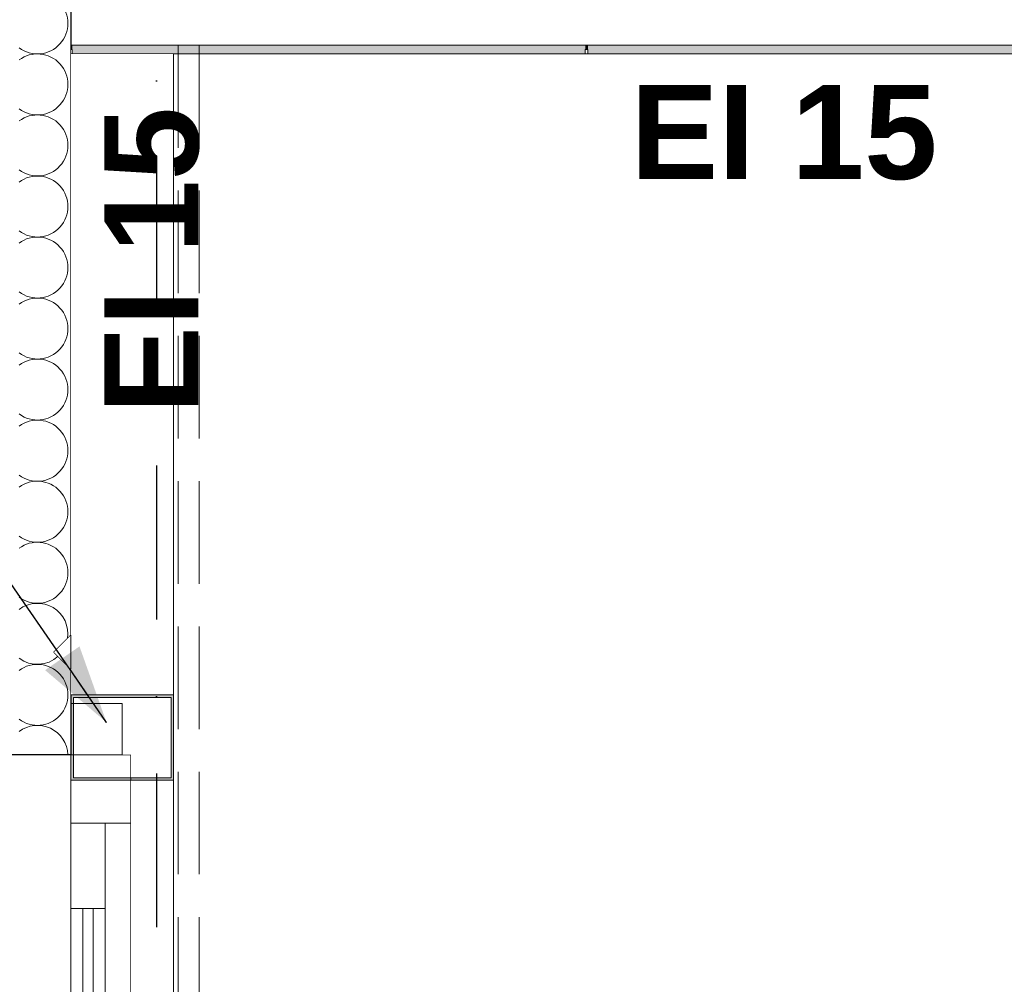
# Model space of a CAD drawing. Header units: millimetres. Extents: x -12989 to 381814, y -50461 to 30884.
# Tile 37 of 111: x 363625 to 364777, y -44049 to -42921. Entities that reach past the tile are written whole.
import ezdxf
from ezdxf.enums import TextEntityAlignment as Align

# ---------------------------------------------------------------- set-up
doc = ezdxf.new("R2010")
doc.units = ezdxf.units.MM
doc.header["$MEASUREMENT"] = 0
for name, pattern in [('Krawędzie ukryte', [170, 120, -50]), ('Kropki i Kreski', [360, 180, -90, 0, -90]), ('Wipeout_Contour', [1000, 0, -1000])]:
    doc.linetypes.add(name, pattern=pattern)
for name, color, linetype, lineweight in [('0_Nr_pióra__1', 7, 'Continuous', 13), ('A_WN_SUFITY_Nr_pióra__2', 7, 'Continuous', 13), ('A_WN_SUFITY_Nr_pióra__49', 7, 'Continuous', 15), ('AS_Belki.Import IFC_Nr_pióra__1', 7, 'Continuous', 13), ('AS_Belki.Import IFC_Nr_pióra__88', 7, 'Continuous', 13), ('Nowe_A__SCIANY_Nr_pióra__27', 7, 'Continuous', 25), ('Nowe_A_OZN_ODNOSNIKI_Nr_pióra__85', 7, 'Continuous', 13), ('Nowe_A_WYM_Nr_pióra__1', 7, 'Continuous', 13), ('Nowe_A_WYM_Nr_pióra__45', 7, 'Continuous', 15), ('Nowe_A_WYM_Nr_pióra__85', 7, 'Continuous', 13), ('Nowe_Drzwi Archicad_Nr_pióra__23', 7, 'Continuous', 15), ('Nowe_Drzwi Archicad_Nr_pióra__3', 7, 'Continuous', 13), ('Nowe_Warstwa IFC.Import IFC_Nr_pióra__1', 7, 'Continuous', 13), ('Nowe_Warstwa IFC.Import IFC_Nr_pióra__25', 7, 'Continuous', 25)]:
    doc.layers.add(name, color=color, linetype=linetype, lineweight=lineweight)
for name, color, linetype in [('A_WN_SUFITY', 7, 'Continuous'), ('AS_Belki.Import IFC', 7, 'Continuous'), ('Nowe_04-ŚCIANY DZIAŁOWE', 7, 'Continuous'), ('Nowe_A__SCIANY', 7, 'Continuous'), ('Nowe_A_WYM', 7, 'Continuous'), ('Nowe_Drzwi Archicad', 7, 'Continuous'), ('Nowe_Warstwa IFC.Import IFC', 7, 'Continuous')]:
    doc.layers.add(name, color=color, linetype=linetype)
doc.layers.add('Nowe_A__SCIANY_Nr_pióra__174', color=7, linetype='Continuous', lineweight=5, true_color=0x6a6a6a)
doc.layers.add('Nowe_A_OZN_OPIS_Nr_pióra__17', color=7, linetype='Continuous', lineweight=13, true_color=0xde1212)
doc.styles.add('STYL_AUTOMATYCZNY_1', font='arial.ttf')
doc.styles.add('STYL_AUTOMATYCZNY_2', font='arial.ttf')
doc.styles.add('STYL_AUTOMATYCZNY_4', font='arial.ttf')
doc.dimstyles.new('STYL_AUTOMATYCZNY__2', dxfattribs={"dimtxt": 139.999998, "dimasz": 57, "dimexe": 0.18, "dimexo": 0.0625, "dimgap": 0, "dimtad": 1, "dimdec": 0, "dimlfac": 0.1, "dimzin": 0, "dimdsep": 46, "dimtxsty": 'STYL_AUTOMATYCZNY_4', "dimblk": 'ARROWHEAD_6', "dimblk1": 'ARROWHEAD_6', "dimblk2": 'ARROWHEAD_6', "dimcen": 0.09, "dimse1": 1, "dimse2": 1, "dimclrd": 7, "dimclre": 7, "dimclrt": 7, "dimadec": 0, "dimazin": 0, "dimtfac": 1, "dimtdec": 4, "dimtmove": 0, "dimatfit": 3, "dimfxl": 0, "dimtolj": 1, "dimtzin": 0, "dimarcsym": 0})
doc.dimstyles.new('STYL_AUTOMATYCZNY__3', dxfattribs={"dimtxt": 0.18, "dimasz": 91.2, "dimexe": 0.18, "dimexo": 0.0625, "dimgap": 0, "dimtad": 0, "dimtih": 1, "dimtoh": 1, "dimdec": 4, "dimzin": 0, "dimdsep": 46, "dimcen": 0.09, "dimadec": 0, "dimazin": 0, "dimtfac": 1, "dimtdec": 4, "dimtmove": 0, "dimatfit": 3, "dimldrblk": 'ARROWHEAD_5', "dimfxl": 0, "dimtolj": 1, "dimtzin": 0, "dimarcsym": 0})

# ---------------------------------------------------------------- blocks, each defined once
blk = doc.blocks.new('*X9', base_point=(363535.4, -45960.6))
at = {"layer": 'Nowe_A__SCIANY_Nr_pióra__174', "color": 251, "linetype": 'Continuous', "lineweight": 5, "true_color": 0x6a6a6a}
for centre, start, end in [((363646.1, -42924.9), 233.1301, 126.8699), ((363646.1, -42996.3), 233.1301, 126.8699), ((363646.1, -43067.7), 233.1301, 126.8699), ((363646.1, -43139.2), 233.1301, 126.8699), ((363646.1, -43210.6), 233.1301, 126.8699), ((363646.1, -43282), 233.1301, 126.8699), ((363646.1, -43353.4), 233.1301, 126.8699), ((363646.1, -43424.9), 233.1301, 126.8699), ((363646.1, -43496.3), 233.1301, 126.8699), ((363646.1, -43567.7), 233.1301, 126.8699), ((363646.1, -43639.2), 351.2832, 126.8699), ((363646.1, -43639.2), 233.1301, 312.5684), ((363646.1, -43710.6), 233.1301, 126.8699), ((363646.1, -43782), 2.2924, 126.8699)]:
    blk.add_arc(centre, 35.7, start, end, dxfattribs=at)
blk = doc.blocks.new('ElemPrzekroju_1_1', base_point=(363535.4, -45960.6))
at = {"color": 254, "linetype": 'Wipeout_Contour', "lineweight": 0, "ltscale": 10259356.83937414}
blk.add_wipeout([(363535.4, -43780.6), (363535.4, -44640.6), (363555.4, -44660.6), (363535.4, -44680.6), (363535.4, -45640.6), (363555.4, -45660.6), (363665.4, -45660.6), (363685.4, -45640.6), (363685.4, -45087.6), (363685.3, -45087.6), (363675.4, -45087.6), (363675.4, -45033.6), (363685.4, -45033.6), (363685.4, -44987.6), (363675.4, -44987.6), (363675.4, -44970.6), (363630.4, -44970.6), (363623.3, -44967.7), (363620.4, -44960.6), (363623.3, -44953.5), (363630.4, -44950.6), (363675.4, -44950.6), (363675.4, -44933.6), (363685.4, -44933.6), (363685.4, -44680.6), (363665.4, -44660.6), (363685.4, -44640.6), (363685.4, -43780.6)], dxfattribs=at).dxf.layer = 'Nowe_A__SCIANY'
at = {"color": 254, "linetype": 'Wipeout_Contour', "lineweight": 0, "ltscale": 10249256.41811117}
blk.add_wipeout([(363685.4, -40640.6), (363685.4, -40064.8), (363535.4, -40104.9), (363535.4, -40640.6), (363555.4, -40660.6), (363535.4, -40680.6), (363535.4, -41640.6), (363555.4, -41660.6), (363535.4, -41680.6), (363535.4, -42640.6), (363555.4, -42660.6), (363535.4, -42680.6), (363535.4, -43640.6), (363555.4, -43660.6), (363535.4, -43680.6), (363535.4, -43780.6), (363685.4, -43780.6), (363685.4, -43680.6), (363665.4, -43660.6), (363685.4, -43640.6), (363685.4, -42680.6), (363665.4, -42660.6), (363685.4, -42640.6), (363685.4, -41680.6), (363665.4, -41660.6), (363685.4, -41640.6), (363685.4, -40680.6), (363665.4, -40660.6)], dxfattribs=at).dxf.layer = 'Nowe_A__SCIANY'
at = {"layer": 'Nowe_A__SCIANY_Nr_pióra__27', "color": 7, "linetype": 'Continuous', "lineweight": 25}
for p, q in [((363685.4, -42960.6), (363685.4, -43640.6)), ((363685.4, -43640.6), (363665.4, -43660.6)), ((363665.4, -43660.6), (363685.4, -43680.6)), ((363685.4, -43680.6), (363685.4, -43710.6)), ((363685.4, -43710.6), (363685.4, -43780.6)), ((363685.4, -43780.6), (363535.4, -43780.6))]:
    blk.add_line(p, q, dxfattribs=at)
at = {"layer": 'Nowe_A__SCIANY_Nr_pióra__27', "color": 7, "linetype": 'Continuous', "lineweight": 25, "flags": 128}
blk.add_lwpolyline([(363685.4, -42910.6), (363685.4, -42950.6), (363685.4, -42955.6), (363685.4, -42960.6)], dxfattribs=at)
at = {"layer": 'Nowe_A__SCIANY', "lineweight": 0}
blk.add_blockref('*X9', (363535.4, -45960.6), dxfattribs=at)
blk = doc.blocks.new('ElemPrzekroju_4_1', base_point=(363535.4, -45960.6))
at = {"color": 254, "linetype": 'Wipeout_Contour', "lineweight": 0, "ltscale": 1464857.761742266}
blk.add_wipeout([(363685.4, -42955.6), (363685.4, -42960.6), (363686.9, -42960.6), (363686.9, -42955.6)], dxfattribs=at).dxf.layer = 'Nowe_04-ŚCIANY DZIAŁOWE'
at = {"color": 254, "linetype": 'Wipeout_Contour', "lineweight": 0, "ltscale": 10660323.055703}
blk.add_wipeout([(364286.9, -42960.6), (363805.4, -42960.6), (363805.4, -45660.6), (363818.5, -45660.6), (363818.5, -45960.6), (365405.4, -45960.6), (365385.4, -45940.6), (365385.4, -44980.6), (365395.4, -44970.6), (365370.4, -44970.6), (365363.3, -44967.7), (365360.4, -44960.6), (365363.3, -44953.5), (365370.4, -44950.6), (365395.4, -44950.6), (365385.4, -44940.6), (365385.4, -43980.6), (365405.4, -43960.6), (365385.4, -43940.6), (365385.4, -42980.6), (365405.4, -42960.6), (364892.9, -42960.6), (364892.9, -42955.6), (364891.4, -42955.6), (364889.9, -42955.6), (364889.9, -42960.6), (364289.9, -42960.6), (364289.9, -42955.6), (364286.9, -42955.6)], dxfattribs=at).dxf.layer = 'Nowe_04-ŚCIANY DZIAŁOWE'
at = {"color": 254, "linetype": 'Wipeout_Contour', "lineweight": 0, "ltscale": 1098869.943816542}
blk.add_wipeout([(363685.4, -43640.6), (363665.4, -43660.6), (363685.4, -43680.6)], dxfattribs=at).dxf.layer = 'Nowe_04-ŚCIANY DZIAŁOWE'
blk = doc.blocks.new('ElemPrzekroju_6_1', base_point=(363535.4, -45960.6))
at = {"color": 254, "linetype": 'Wipeout_Contour', "lineweight": 0, "ltscale": 1465395.762963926}
blk.add_wipeout([(363688.4, -43780.6), (363688.4, -43807.6), (363755.4, -43807.6), (363755.4, -43780.6)], dxfattribs=at).dxf.layer = 'Nowe_Drzwi Archicad'
at = {"color": 254, "linetype": 'Wipeout_Contour', "lineweight": 0, "ltscale": 2198766.280141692}
blk.add_wipeout([(363755.4, -43860.6), (363725.4, -43860.6), (363725.4, -44933.6), (363735.4, -44933.6), (363735.4, -44950.6), (363755.4, -44950.6)], dxfattribs=at).dxf.layer = 'Nowe_Drzwi Archicad'
at = {"layer": 'Nowe_Drzwi Archicad_Nr_pióra__23', "color": 7, "linetype": 'Continuous', "lineweight": 15}
blk.add_line((363755.4, -43780.6), (363685.4, -43780.6), dxfattribs=at)
at = {"color": 254, "linetype": 'Wipeout_Contour', "lineweight": 0, "ltscale": 1465863.187489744}
blk.add_wipeout([(363685.4, -43960.6), (363685.4, -45810.6), (363725.4, -45810.6), (363725.4, -43960.6)], dxfattribs=at).dxf.layer = 'Nowe_Drzwi Archicad'
at = {"layer": 'Nowe_Drzwi Archicad_Nr_pióra__3', "color": 7, "linetype": 'Continuous', "lineweight": 13}
blk.add_line((363685.3, -43985.6), (363685.3, -44062.5), dxfattribs=at)
at = {"color": 254, "linetype": 'Wipeout_Contour', "lineweight": 0, "ltscale": 1465386.030049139}
blk.add_wipeout([(363685.4, -43960.6), (363725.4, -43960.6), (363725.4, -43860.6), (363685.4, -43860.6)], dxfattribs=at).dxf.layer = 'Nowe_Drzwi Archicad'
at = {"layer": 'Nowe_Drzwi Archicad_Nr_pióra__3', "color": 7, "linetype": 'Continuous', "lineweight": 13}
for p, q in [((363685.4, -43960.6), (363685.4, -45810.6)), ((363725.4, -43960.6), (363685.4, -43960.6)), ((363699.4, -43960.6), (363699.4, -45810.6)), ((363711.4, -45810.6), (363711.4, -43960.6)), ((363725.4, -43960.6), (363725.4, -45810.6))]:
    blk.add_line(p, q, dxfattribs=at)
at = {"color": 254, "linetype": 'Wipeout_Contour', "lineweight": 0, "ltscale": 1465409.661711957}
blk.add_wipeout([(363685.4, -43860.6), (363755.4, -43860.6), (363755.4, -43810.6), (363685.4, -43810.6)], dxfattribs=at).dxf.layer = 'Nowe_Drzwi Archicad'
at = {"layer": 'Nowe_Drzwi Archicad_Nr_pióra__23', "color": 7, "linetype": 'Continuous', "lineweight": 15}
blk.add_line((363755.4, -43780.6), (363755.4, -43860.6), dxfattribs=at)
at = {"layer": 'Nowe_Drzwi Archicad_Nr_pióra__23', "color": 7, "linetype": 'Continuous', "lineweight": 15, "flags": 128}
for points in [[(363685.4, -43780.6), (363685.4, -43810.6), (363685.4, -43860.6)], [(363755.4, -43860.6), (363725.4, -43860.6), (363685.4, -43860.6)]]:
    blk.add_lwpolyline(points, dxfattribs=at)
at = {"layer": 'Nowe_Drzwi Archicad_Nr_pióra__3', "color": 7, "linetype": 'Continuous', "lineweight": 13}
for p, q in [((363685.3, -43860.6), (363685.3, -43937.5)), ((363685.4, -43860.6), (363685.4, -43960.6)), ((363725.4, -43860.6), (363725.4, -43960.6)), ((363725.5, -43860.6), (363725.5, -44585.2)), ((363755.4, -44950.6), (363755.4, -43860.6))]:
    blk.add_line(p, q, dxfattribs=at)
blk = doc.blocks.new('ElemPrzekroju_35_1', base_point=(363535.4, -45960.6))
at = {"layer": 'A_WN_SUFITY_Nr_pióra__49', "color": 7, "linetype": 'Continuous', "lineweight": 15}
for p, q in [((363686.9, -42960.6), (363685.4, -42960.6)), ((364286.9, -42960.6), (363686.9, -42960.6)), ((364289.9, -42960.6), (364286.9, -42960.6)), ((364889.9, -42960.6), (364289.9, -42960.6))]:
    blk.add_line(p, q, dxfattribs=at)
blk = doc.blocks.new('ElemPrzekroju_36_1', base_point=(363535.4, -45960.6))
at = {"layer": 'A_WN_SUFITY', "linetype": 'Continuous', "lineweight": 0, "true_color": 0x000000}
for points in [[(363685.4, -42950.6), (363685.4, -42955.6), (363686.9, -42955.6), (363686.9, -42950.6)], [(363686.9, -42950.6), (363686.9, -42960.6), (364286.9, -42960.6), (364286.9, -42950.6)], [(364288.4, -42950.6), (364286.9, -42950.6), (364286.9, -42955.6), (364288.4, -42955.6)], [(364288.4, -42950.6), (364288.4, -42955.6), (364289.9, -42955.6), (364289.9, -42950.6)], [(364289.9, -42950.6), (364289.9, -42960.6), (364889.9, -42960.6), (364889.9, -42950.6)]]:
    blk.add_hatch(color=18, dxfattribs=at).paths.add_polyline_path(points)
at = {"layer": 'A_WN_SUFITY_Nr_pióra__2', "color": 7, "linetype": 'Continuous', "lineweight": 13}
for p, q in [((363686.9, -42955.6), (363685.4, -42955.6)), ((363686.9, -42955.6), (363686.9, -42960.6)), ((364286.9, -42955.6), (364286.9, -42960.6)), ((364289.9, -42955.6), (364289.9, -42960.6))]:
    blk.add_line(p, q, dxfattribs=at)
at = {"layer": 'A_WN_SUFITY_Nr_pióra__2', "color": 7, "linetype": 'Continuous', "lineweight": 13, "flags": 128}
for points in [[(367301.9, -42950.6), (366701.9, -42950.6), (366700.4, -42950.6), (366698.9, -42950.6), (366098.9, -42950.6), (366097.4, -42950.6), (366095.9, -42950.6), (365495.9, -42950.6), (365494.4, -42950.6), (365492.9, -42950.6), (364892.9, -42950.6), (364891.4, -42950.6), (364889.9, -42950.6), (364289.9, -42950.6), (364288.4, -42950.6), (364286.9, -42950.6), (363686.9, -42950.6), (363685.4, -42950.6)], [(364289.9, -42955.6), (364288.4, -42955.6), (364286.9, -42955.6)]]:
    blk.add_lwpolyline(points, dxfattribs=at)
blk = doc.blocks.new('ElemPrzekroju_92_1', base_point=(363535.4, -45960.6))
at = {"color": 254, "linetype": 'Wipeout_Contour', "lineweight": 0, "ltscale": 1465271.750659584}
blk.add_wipeout([(363685.4, -42960.6), (363685.4, -43710.6), (363805.4, -43710.6), (363805.4, -42960.6)], dxfattribs=at).dxf.layer = 'AS_Belki.Import IFC'
at = {"layer": 'AS_Belki.Import IFC_Nr_pióra__88', "color": 7, "linetype": 'Continuous', "lineweight": 13}
blk.add_line((363685.4, -43680.6), (363685.4, -43640.6), dxfattribs=at)
at = {"color": 254, "linetype": 'Wipeout_Contour', "lineweight": 0, "ltscale": 2198234.138636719}
blk.add_wipeout([(363688.4, -43713.6), (363688.4, -43780.6), (363755.4, -43780.6), (363755.4, -43807.6), (363802.4, -43807.6), (363802.4, -43713.6)], dxfattribs=at).dxf.layer = 'AS_Belki.Import IFC'
at = {"layer": 'AS_Belki.Import IFC_Nr_pióra__88', "color": 7, "linetype": 'Continuous', "lineweight": 13}
blk.add_line((363805.4, -43710.6), (363805.4, -42960.6), dxfattribs=at)
at = {"color": 254, "linetype": 'Wipeout_Contour', "lineweight": 0, "ltscale": 4031900.451847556}
blk.add_wipeout([(363755.4, -44970.6), (363755.4, -45660.6), (363805.4, -45660.6), (363805.4, -43810.6), (363755.4, -43810.6), (363755.4, -44950.6), (363780.4, -44950.6), (363787.5, -44953.5), (363790.4, -44960.6), (363787.5, -44967.7), (363780.4, -44970.6)], dxfattribs=at).dxf.layer = 'AS_Belki.Import IFC'
at = {"layer": 'AS_Belki.Import IFC_Nr_pióra__88', "color": 7, "linetype": 'Continuous', "lineweight": 13}
blk.add_line((363805.4, -45660.6), (363805.4, -43810.6), dxfattribs=at)
blk = doc.blocks.new('ElemPrzekroju_123_1', base_point=(363535.4, -45960.6))
at = {"layer": 'AS_Belki.Import IFC', "linetype": 'Continuous', "lineweight": 0, "true_color": 0x000000}
h = blk.add_hatch(color=18, dxfattribs=at)
h.paths.add_polyline_path([(363685.4, -43810.6), (363805.4, -43810.6), (363805.4, -43710.6), (363685.4, -43710.6)])
h.paths.add_polyline_path([(363688.4, -43713.6), (363802.4, -43713.6), (363802.4, -43807.6), (363688.4, -43807.6)], flags=0)
at = {"layer": 'AS_Belki.Import IFC_Nr_pióra__1', "color": 7, "linetype": 'Continuous', "lineweight": 13}
for p, q in [((363805.4, -43710.6), (363685.4, -43710.6)), ((363805.4, -43710.6), (363805.4, -43810.6)), ((363688.4, -43713.6), (363688.4, -43807.6)), ((363802.4, -43713.6), (363688.4, -43713.6)), ((363802.4, -43713.6), (363802.4, -43807.6)), ((363805.4, -43810.6), (363685.4, -43810.6)), ((363802.4, -43807.6), (363688.4, -43807.6))]:
    blk.add_line(p, q, dxfattribs=at)
blk = doc.blocks.new('Standardowy znacznik osi[4]_1', base_point=(363785.4, -35960.6))
at = {"layer": 'Nowe_Warstwa IFC.Import IFC_Nr_pióra__25', "color": 7, "linetype": 'Kropki i Kreski', "lineweight": 25}
blk.add_line((363785.4, -36960.6), (363785.4, -48960.6), dxfattribs=at)
at = {"layer": 'Nowe_Warstwa IFC.Import IFC_Nr_pióra__1', "color": 7, "lineweight": 13, "style": 'STYL_AUTOMATYCZNY_1'}
for tag, p in [('AC_MarkerText_1_0', (363785.4, -35623.1)), ('AC_MarkerText_1_1', (363785.4, -50123.1))]:
    blk.add_attdef(tag, text='', height=175, rotation=360, dxfattribs=at).set_placement(p, align=Align.TOP_CENTER)
blk = doc.blocks.new('*D198', base_point=(363535.4, -45960.6))
at = {"layer": 'Nowe_A_WYM_Nr_pióra__45', "color": 7, "linetype": 'Continuous', "lineweight": 15}
for p, q in [((362283.3, -37900.7), (362223.3, -37840.7)), ((362223.3, -45950.6), (362283.3, -46010.6))]:
    blk.add_line(p, q, dxfattribs=at)
at = {"layer": 'Nowe_A_WYM_Nr_pióra__85', "color": 7, "linetype": 'Continuous', "lineweight": 13}
for p, q in [((362253.3, -37870.7), (362253.3, -37825.7)), ((362309.5, -37870.7), (362197, -37870.7)), ((362253.3, -45980.6), (362253.3, -37870.7)), ((362309.5, -45980.6), (362197, -45980.6)), ((362253.3, -46025.6), (362253.3, -45980.6))]:
    blk.add_line(p, q, dxfattribs=at)
at = {"layer": 'Nowe_A_WYM_Nr_pióra__1', "color": 7, "lineweight": 13, "insert": (362225.3, -42078.7), "char_height": 140, "attachment_point": 7, "rotation": 90, "style": 'STYL_AUTOMATYCZNY_4'}
blk.add_mtext('\\A1;{\\pql;\\fArial|b0|i0|c238|p0;\\W1.000000;811}', dxfattribs=at)
blk = doc.blocks.new('ARROWHEAD_6')
at = {"color": 0, "linetype": 'Continuous', "lineweight": 0}
for p, q in [((-0.5, -0.5), (0.5, 0.5)), ((0, 0), (-1, 0))]:
    blk.add_line(p, q, dxfattribs=at)
blk = doc.blocks.new('*D203', base_point=(363535.4, -45960.6))
at = {"layer": 'Nowe_A_WYM_Nr_pióra__45', "color": 7, "linetype": 'Continuous', "lineweight": 15}
for p, q in [((366008.1, -42930.6), (366068.1, -42990.6)), ((366008.1, -45930.6), (366068.1, -45990.6))]:
    blk.add_line(p, q, dxfattribs=at)
at = {"layer": 'Nowe_A_WYM_Nr_pióra__85', "color": 7, "linetype": 'Continuous', "lineweight": 13}
for p, q in [((366094.3, -42960.6), (365981.8, -42960.6)), ((366038.1, -45960.6), (366038.1, -42960.6)), ((366094.3, -45960.6), (365981.8, -45960.6))]:
    blk.add_line(p, q, dxfattribs=at)
at = {"layer": 'Nowe_A_WYM_Nr_pióra__1', "color": 7, "lineweight": 13, "insert": (366010.1, -44620.8), "char_height": 140, "attachment_point": 7, "rotation": 90, "style": 'STYL_AUTOMATYCZNY_4'}
blk.add_mtext('\\A1;{\\pql;\\fArial|b0|i0|c238|p0;\\W1.000000;300}', dxfattribs=at)
blk = doc.blocks.new('*D204', base_point=(363535.4, -45960.6))
at = {"layer": 'Nowe_A_WYM_Nr_pióra__45', "color": 7, "linetype": 'Continuous', "lineweight": 15}
for p, q in [((366068.1, -40094.8), (366008.1, -40034.8)), ((366008.1, -42930.6), (366068.1, -42990.6))]:
    blk.add_line(p, q, dxfattribs=at)
at = {"layer": 'Nowe_A_WYM_Nr_pióra__85', "color": 7, "linetype": 'Continuous', "lineweight": 13}
for p, q in [((366038.1, -40064.8), (366038.1, -40019.8)), ((366094.3, -40064.8), (365981.8, -40064.8)), ((366038.1, -42960.6), (366038.1, -40064.8)), ((366094.3, -42960.6), (365981.8, -42960.6))]:
    blk.add_line(p, q, dxfattribs=at)
at = {"layer": 'Nowe_A_WYM_Nr_pióra__1', "color": 7, "lineweight": 13, "insert": (366010.1, -41672.8), "char_height": 140, "attachment_point": 7, "rotation": 90, "style": 'STYL_AUTOMATYCZNY_4'}
blk.add_mtext('\\A1;{\\pql;\\fArial|b0|i0|c238|p0;\\W1.000000;290}', dxfattribs=at)
blk = doc.blocks.new('ARROWHEAD_5')
at = {"linetype": 'Continuous', "lineweight": 0}
blk.add_hatch(color=0, dxfattribs=at).paths.add_polyline_path([(-1, 0.2679), (0, 0), (-1, -0.2679)])
at = {"color": 0, "linetype": 'Continuous', "lineweight": 0}
blk.add_line((0, 0), (-1, 0), dxfattribs=at)

msp = doc.modelspace()

# ---------------------------------------------------------------- block references
at = {"layer": 'Nowe_A__SCIANY', "lineweight": 0}
msp.add_blockref('ElemPrzekroju_1_1', (363535.4, -45960.6), dxfattribs=at)

# ---------------------------------------------------------------- next in the draw order: block references
at = {"layer": 'Nowe_04-ŚCIANY DZIAŁOWE', "lineweight": 0}
msp.add_blockref('ElemPrzekroju_4_1', (363535.4, -45960.6), dxfattribs=at)

# ---------------------------------------------------------------- next in the draw order: linework, layer by layer
at = {"layer": '0_Nr_pióra__1', "color": 7, "linetype": 'Krawędzie ukryte', "lineweight": 13}
msp.add_line((363835.4, -45960.6), (363835.4, -40484.2), dxfattribs=at)

# ---------------------------------------------------------------- next in the draw order: block references
at = {"layer": 'A_WN_SUFITY', "lineweight": 0}
for name in ['ElemPrzekroju_35_1', 'ElemPrzekroju_36_1']:
    msp.add_blockref(name, (363535.4, -45960.6), dxfattribs=at)
at = {"layer": 'Nowe_Drzwi Archicad', "lineweight": 0}
msp.add_blockref('ElemPrzekroju_6_1', (363535.4, -45960.6), dxfattribs=at)

# ---------------------------------------------------------------- next in the draw order: texts
at = {"layer": 'Nowe_A_OZN_OPIS_Nr_pióra__17', "color": 12, "linetype": 'Continuous', "lineweight": 13, "true_color": 0xde1212, "insert": (364339.9, -43108.7), "char_height": 110, "attachment_point": 7, "style": 'STYL_AUTOMATYCZNY_2'}
msp.add_mtext('\\A1;{\\pql;\\fArial|b1|i0|c238|p0;\\W1.000000;EI 15}', dxfattribs=at)

# ---------------------------------------------------------------- next in the draw order: block references
at = {"layer": 'AS_Belki.Import IFC', "lineweight": 0}
msp.add_blockref('ElemPrzekroju_92_1', (363535.4, -45960.6), dxfattribs=at)

# ---------------------------------------------------------------- next in the draw order: linework, layer by layer
at = {"layer": '0_Nr_pióra__1', "color": 7, "linetype": 'Krawędzie ukryte', "lineweight": 13}
msp.add_line((363810.6, -45960.6), (363810.6, -40489.5), dxfattribs=at)
at = {"layer": '0_Nr_pióra__1', "color": 7, "linetype": 'Continuous', "lineweight": 13}
msp.add_lwpolyline([(363685.4, -43780.6), (363745.4, -43780.6), (363745.4, -43720.6), (363685.4, -43720.6)], close=True, dxfattribs=at)

# ---------------------------------------------------------------- next in the draw order: block references
at = {"layer": 'AS_Belki.Import IFC', "lineweight": 0}
msp.add_blockref('ElemPrzekroju_123_1', (363535.4, -45960.6), dxfattribs=at)
at = {"layer": 'Nowe_Warstwa IFC.Import IFC', "color": 7, "linetype": 'Continuous', "lineweight": 13}
msp.add_blockref('Standardowy znacznik osi[4]_1', (363785.4, -35960.6), dxfattribs=at)

# ---------------------------------------------------------------- next in the draw order: texts
at = {"layer": 'Nowe_A_OZN_OPIS_Nr_pióra__17', "color": 12, "linetype": 'Continuous', "lineweight": 13, "true_color": 0xde1212, "insert": (363836, -43381.6), "char_height": 110, "attachment_point": 7, "rotation": 90, "style": 'STYL_AUTOMATYCZNY_2'}
msp.add_mtext('\\A1;{\\pql;\\fArial|b1|i0|c238|p0;\\W1.000000;EI 15}', dxfattribs=at)

# ---------------------------------------------------------------- next in the draw order: dimensions: what is measured, and where the dimension line sits
at = {"layer": 'Nowe_A_WYM', "color": 7, "linetype": 'Continuous', "lineweight": 13}
for base, p1, p2, picture, middle in [((362253.3, -37870.7), (363585.4, -45980.6), (371035.4, -37870.7), '*D198', (362155.3, -41918.9)), ((366038.1, -40064.8), (363685.4, -42960.6), (363685.4, -40064.8), '*D204', (365940.1, -41513)), ((366038.1, -42960.6), (364085.4, -45960.6), (363685.4, -42960.6), '*D203', (365940.1, -44460.9))]:
    dim = msp.add_linear_dim(base=base, p1=p1, p2=p2, angle=90, dimstyle='STYL_AUTOMATYCZNY__2', dxfattribs=at)
    dim.commit()
    dim.dimension.update_dxf_attribs({"geometry": picture, "text_midpoint": middle, "dimtype": 160, "text_rotation": 90})

# ---------------------------------------------------------------- next in the draw order: leaders
at = {"layer": 'Nowe_A_OZN_ODNOSNIKI_Nr_pióra__85', "color": 7, "linetype": 'Continuous', "lineweight": 13, "annotation_type": 0, "has_hookline": 1, "hookline_direction": 1, "text_width": 1410.6}
msp.add_leader([(363727, -43742.9), (363198.2, -42976), (361498, -42976)], dimstyle='STYL_AUTOMATYCZNY__3', dxfattribs=at)

doc.saveas('drawing.dxf')
